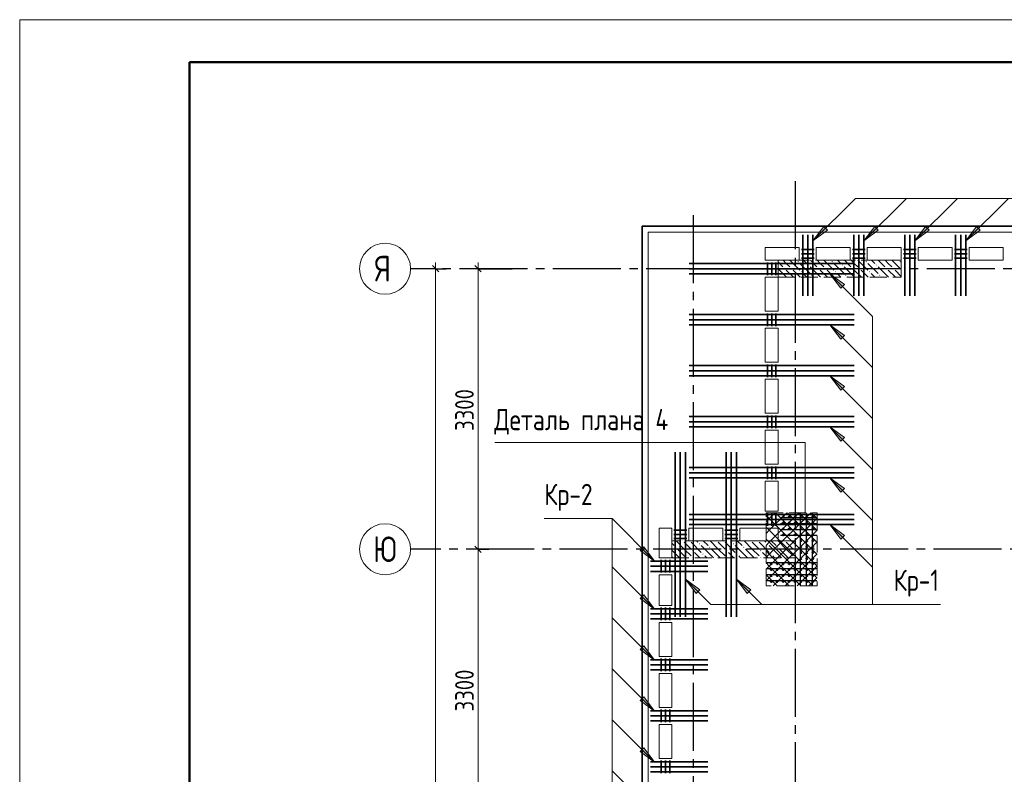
# Model space of a CAD drawing. Header units: millimetres. Extents: x 0 to 31317, y 0 to 42000.
# Tile 4 of 12: x 0 to 11587, y 33123 to 42000. Entities that reach past the tile are written whole.
import ezdxf

# ---------------------------------------------------------------- set-up
doc = ezdxf.new("R2010")
doc.units = ezdxf.units.MM
doc.linetypes.add('______2', pattern=[270, 200, -70])
doc.linetypes.add('______5', pattern=[1100, 800, -100, 100, -100])
for name, color, linetype, lineweight, true_color in [('S1 Стержни арматуры фон', 7, '______2', 13, 0xa0a0a0), ('Вспомогательная арматура', 7, 'Continuous', 18, 0x656565), ('Поперечная арматура', 7, 'Continuous', 18, 0x5a2814), ('Поперечное армирование AW фон', 7, '______2', 13, 0xa0a0a0)]:
    doc.layers.add(name, color=color, linetype=linetype, lineweight=lineweight, true_color=true_color)
for name, color, linetype, lineweight in [('Standard', 7, 'Continuous', 25), ('ЖБ Перекрытие верхний уровень', 7, 'Continuous', 35), ('ЖБ Пилон', 7, 'Continuous', 35), ('Оси', 40, '______5', 18), ('Позиционная метка номер позиции', 7, 'Continuous', 13), ('Примечания', 7, 'Continuous', 25)]:
    doc.layers.add(name, color=color, linetype=linetype, lineweight=lineweight)
doc.styles.add('GOST 2.304-81', font='txt')
doc.styles.add('ISOCPEUR', font='txt')

msp = doc.modelspace()

# ---------------------------------------------------------------- hatches: boundary and pattern name
at = {"layer": 'ЖБ Пилон', "linetype": 'Continuous', "lineweight": 18, "transparency": 33554687}
for points in [[(8994, 39073), (9001, 39080), (9007, 39073), (9001, 39067)], [(9074, 39073), (9081, 39080), (9087, 39073), (9081, 39067)], [(9154, 39153), (9161, 39160), (9167, 39153), (9161, 39147)], [(9274, 39113), (9281, 39120), (9287, 39113), (9281, 39107)], [(9394, 39073), (9401, 39080), (9407, 39073), (9401, 39067)], [(9474, 39073), (9481, 39080), (9487, 39073), (9481, 39067)], [(9554, 39153), (9561, 39160), (9567, 39153), (9561, 39147)], [(9674, 39113), (9681, 39120), (9687, 39113), (9681, 39107)], [(9794, 39073), (9801, 39080), (9807, 39073), (9801, 39067)], [(9874, 39073), (9881, 39080), (9887, 39073), (9881, 39067)], [(9954, 39153), (9961, 39160), (9967, 39153), (9961, 39147)], [(10074, 39113), (10081, 39120), (10087, 39113), (10081, 39107)], [(10194, 39073), (10201, 39080), (10207, 39073), (10201, 39067)], [(10274, 39073), (10281, 39080), (10287, 39073), (10281, 39067)], [(10354, 39153), (10361, 39160), (10367, 39153), (10361, 39147)], [(8924, 38997), (8927, 38993), (8924, 38990)], [(9194, 39033), (9201, 39040), (9207, 39033), (9201, 39027)], [(9314, 38993), (9321, 39000), (9327, 38993), (9321, 38987)], [(9594, 39033), (9601, 39040), (9607, 39033), (9601, 39027)], [(9714, 38993), (9721, 39000), (9727, 38993), (9721, 38987)], [(9994, 39033), (10001, 39040), (10007, 39033), (10001, 39027)], [(10114, 38993), (10121, 39000), (10127, 38993), (10121, 38987)], [(7804, 35870), (7801, 35867), (7798, 35870)], [(7884, 35870), (7881, 35867), (7878, 35870)], [(7994, 35833), (8001, 35840), (8007, 35833), (8001, 35827)], [(8204, 35870), (8201, 35867), (8198, 35870)], [(8284, 35870), (8281, 35867), (8278, 35870)], [(8394, 35833), (8401, 35840), (8407, 35833), (8401, 35827)], [(8604, 35870), (8601, 35867), (8598, 35870)], [(8684, 35870), (8681, 35867), (8678, 35870)], [(8794, 35833), (8801, 35840), (8807, 35833), (8801, 35827)], [(9004, 35870), (9001, 35867), (8998, 35870)], [(9084, 35870), (9081, 35867), (9078, 35870)], [(7714, 35793), (7721, 35800), (7727, 35793), (7721, 35787)], [(7914, 35753), (7921, 35760), (7927, 35753), (7921, 35747)], [(8034, 35713), (8041, 35720), (8047, 35713), (8041, 35707)], [(8114, 35793), (8121, 35800), (8127, 35793), (8121, 35787)], [(8314, 35753), (8321, 35760), (8327, 35753), (8321, 35747)], [(8434, 35713), (8441, 35720), (8447, 35713), (8441, 35707)], [(8514, 35793), (8521, 35800), (8527, 35793), (8521, 35787)], [(8714, 35753), (8721, 35760), (8727, 35753), (8721, 35747)], [(8834, 35713), (8841, 35720), (8847, 35713), (8841, 35707)], [(8914, 35793), (8921, 35800), (8927, 35793), (8921, 35787)], [(9114, 35753), (9121, 35760), (9124, 35757), (9124, 35750), (9121, 35747)], [(7914, 35673), (7921, 35680), (7927, 35673), (7924, 35670), (7918, 35670)], [(8314, 35673), (8321, 35680), (8327, 35673), (8324, 35670), (8318, 35670)], [(8714, 35673), (8721, 35680), (8727, 35673), (8724, 35670), (8718, 35670)], [(9114, 35673), (9121, 35680), (9124, 35677), (9124, 35670), (9118, 35670)]]:
    msp.add_hatch(color=7, dxfattribs=at).paths.add_polyline_path(points, flags=16)
at = {"layer": 'Позиционная метка номер позиции', "linetype": 'Continuous', "lineweight": 13, "transparency": 33554687}
for points in [[(9504, 39524), (9334, 39397), (9461, 39566)], [(10104, 39524), (9934, 39397), (10061, 39566)], [(10704, 39524), (10534, 39397), (10661, 39566)], [(11304, 39524), (11134, 39397), (11261, 39566)], [(9661, 38840), (9534, 39010), (9704, 38883)], [(9661, 38840), (9534, 39010), (9704, 38883)], [(9661, 38240), (9534, 38410), (9704, 38283)], [(9661, 37640), (9534, 37810), (9704, 37683)], [(9661, 37040), (9534, 37210), (9704, 37083)], [(9661, 36440), (9534, 36610), (9704, 36483)], [(9661, 35890), (9534, 36060), (9704, 35933)], [(7345, 35800), (7472, 35630), (7303, 35757)], [(7345, 35800), (7472, 35630), (7303, 35757)], [(7961, 35250), (7834, 35420), (8004, 35293)], [(8561, 35250), (8434, 35420), (8604, 35293)], [(7345, 35235), (7472, 35065), (7303, 35192)], [(7345, 34635), (7472, 34465), (7303, 34592)], [(7345, 34035), (7472, 33865), (7303, 33992)], [(7345, 33435), (7472, 33265), (7303, 33392)]]:
    msp.add_hatch(color=7, dxfattribs=at).paths.add_polyline_path(points, flags=16)

# ---------------------------------------------------------------- linework, layer by layer
at = {"layer": 'S1 Стержни арматуры фон', "color": 7, "linetype": 'Continuous', "lineweight": 35, "transparency": 33554687}
for p, q in [((9214, 39470), (9214, 38750)), ((9274, 39470), (9274, 38750)), ((9334, 39470), (9334, 38750)), ((9814, 39470), (9814, 38750)), ((9874, 39470), (9874, 38750)), ((9934, 39470), (9934, 38750)), ((10414, 39470), (10414, 38750)), ((10474, 39470), (10474, 38750)), ((10534, 39470), (10534, 38750)), ((11014, 39470), (11014, 38750)), ((11074, 39470), (11074, 38750)), ((11134, 39470), (11134, 38750)), ((7880, 39130), (9818, 39130)), ((7880, 39130), (9818, 39130)), ((7880, 39070), (9818, 39070)), ((7880, 39070), (9818, 39070)), ((7880, 39010), (9818, 39010)), ((7880, 39010), (9818, 39010)), ((7880, 38530), (9818, 38530)), ((7880, 38530), (9818, 38530)), ((7880, 38470), (9818, 38470)), ((7880, 38470), (9818, 38470)), ((7880, 38410), (9818, 38410)), ((7880, 38410), (9818, 38410)), ((7880, 37930), (9818, 37930)), ((7880, 37930), (9818, 37930)), ((7880, 37870), (9818, 37870)), ((7880, 37870), (9818, 37870)), ((7880, 37810), (9818, 37810)), ((7880, 37810), (9818, 37810)), ((7880, 37330), (9818, 37330)), ((7880, 37330), (9818, 37330)), ((7880, 37270), (9818, 37270)), ((7880, 37270), (9818, 37270)), ((7880, 37210), (9818, 37210)), ((7880, 37210), (9818, 37210)), ((7714, 36914), (7714, 34976)), ((7714, 36914), (7714, 34976)), ((7774, 36914), (7774, 34976)), ((7774, 36914), (7774, 34976)), ((7834, 36914), (7834, 34976)), ((7834, 36914), (7834, 34976)), ((8314, 36914), (8314, 34976)), ((8314, 36914), (8314, 34976)), ((8374, 36914), (8374, 34976)), ((8374, 36914), (8374, 34976)), ((8434, 36914), (8434, 34976)), ((8434, 36914), (8434, 34976)), ((7880, 36730), (9818, 36730)), ((7880, 36730), (9818, 36730)), ((7880, 36670), (9818, 36670)), ((7880, 36670), (9818, 36670)), ((7880, 36610), (9818, 36610)), ((7880, 36610), (9818, 36610)), ((7880, 36180), (9818, 36180)), ((7880, 36180), (9818, 36180)), ((7880, 36120), (9818, 36120)), ((7880, 36120), (9818, 36120)), ((7880, 36060), (9818, 36060)), ((7880, 36060), (9818, 36060)), ((7424, 35630), (8096, 35630)), ((7424, 35570), (8096, 35570)), ((7424, 35510), (8096, 35510)), ((7424, 35070), (8096, 35070)), ((7424, 35010), (8096, 35010)), ((7424, 34950), (8096, 34950)), ((7424, 34470), (8096, 34470)), ((7424, 34410), (8096, 34410)), ((7424, 34350), (8096, 34350)), ((7424, 33870), (8096, 33870)), ((7424, 33810), (8096, 33810)), ((7424, 33750), (8096, 33750)), ((7424, 33270), (8096, 33270)), ((7424, 33210), (8096, 33210)), ((7424, 33150), (8096, 33150))]:
    msp.add_line(p, q, dxfattribs=at)
at = {"layer": 'Standard', "color": 251, "linetype": 'Continuous', "lineweight": -3, "true_color": 0x656565, "transparency": 33554687}
for p, q in [((4894, 39070), (4769, 39070)), ((4894, 39070), (5019, 39070)), ((4894, 39070), (4894, 39070)), ((5394, 39070), (5269, 39070)), ((5394, 39070), (5519, 39070)), ((5394, 39070), (5794, 39070)), ((5394, 35770), (5269, 35770)), ((5394, 35770), (5519, 35770)), ((5394, 35770), (5394, 35770))]:
    msp.add_line(p, q, dxfattribs=at)
at = {"layer": 'Standard', "color": 7, "linetype": 'Continuous', "lineweight": 25, "transparency": 33554687}
for p, q in [((4857, 39108), (4931, 39033)), ((5357, 39108), (5431, 39033)), ((5357, 35808), (5431, 35733))]:
    msp.add_line(p, q, dxfattribs=at)
at = {"layer": 'Standard', "color": 7, "linetype": 'Continuous', "lineweight": 13, "transparency": 33554687}
for p, q in [((4894, 39070), (4894, 39145)), ((5394, 39070), (5394, 39145)), ((5394, 35770), (5394, 32470))]:
    msp.add_line(p, q, dxfattribs=at)
msp.add_lwpolyline([(0, 0), (29700, 0), (29700, 42000), (0, 42000), (0, 0)], close=True, dxfattribs=at)
at = {"layer": 'Standard', "color": 7, "linetype": 'Continuous', "lineweight": 50, "transparency": 33554687}
msp.add_lwpolyline([(2000, 41500), (29200, 41500), (29200, 500), (2000, 500), (2000, 41500)], close=True, dxfattribs=at)
at = {"layer": 'Standard', "color": 254, "linetype": 'Continuous', "lineweight": 35, "true_color": 0xc4c4ff, "transparency": 33554687}
msp.add_lwpolyline([(7324, 17855), (22424, 17855), (22424, 39570), (7324, 39570), (7324, 17855)], dxfattribs=at)
at = {"layer": 'Standard', "color": 7, "linetype": 'Continuous', "lineweight": 13, "transparency": 33554687}
for points in [[(4894, 39070), (4894, 28141), (4894, 28141), (4894, 18030)], [(5394, 39070), (5394, 37060), (5394, 37060), (5394, 35770)]]:
    msp.add_lwpolyline(points, dxfattribs=at)
at = {"layer": 'Вспомогательная арматура', "color": 7, "linetype": 'Continuous', "lineweight": 25, "transparency": 33554687}
for p, q in [((9184, 36195), (9184, 35345)), ((9254, 36195), (9254, 35345)), ((9324, 36195), (9324, 35345)), ((9379, 36140), (8954, 36140)), ((9379, 36070), (8954, 36070)), ((9379, 36000), (8954, 36000)), ((9379, 35930), (8954, 35930)), ((9379, 35610), (8789, 35610)), ((9379, 35540), (8789, 35540)), ((9379, 35470), (8789, 35470)), ((9379, 35400), (8789, 35400))]:
    msp.add_line(p, q, dxfattribs=at)
at = {"layer": 'ЖБ Перекрытие верхний уровень', "color": 7, "linetype": 'Continuous', "lineweight": 18, "transparency": 33554687}
for p, q in [((22354, 39500), (7394, 39500)), ((7394, 39500), (7394, 17930)), ((8774, 39170), (8774, 39320)), ((8774, 39320), (9174, 39320)), ((9174, 39320), (9174, 39170)), ((9374, 39170), (9374, 39320)), ((9374, 39320), (9774, 39320)), ((9774, 39320), (9774, 39170)), ((9974, 39170), (9974, 39320)), ((9974, 39320), (10374, 39320)), ((10374, 39320), (10374, 39170)), ((10574, 39170), (10574, 39320)), ((10574, 39320), (10974, 39320)), ((10974, 39320), (10974, 39170)), ((11174, 39170), (11174, 39320)), ((11174, 39320), (11574, 39320)), ((11574, 39320), (11574, 39170)), ((9174, 39170), (8774, 39170)), ((9774, 39170), (9374, 39170)), ((10374, 39170), (9974, 39170)), ((10974, 39170), (10574, 39170)), ((11574, 39170), (11174, 39170)), ((8774, 38570), (8774, 38970)), ((8774, 38970), (8924, 38970)), ((8924, 38970), (8924, 38570)), ((8924, 38570), (8774, 38570)), ((8774, 37970), (8774, 38370)), ((8774, 38370), (8924, 38370)), ((8924, 38370), (8924, 37970)), ((8924, 37970), (8774, 37970)), ((8774, 37370), (8774, 37770)), ((8774, 37770), (8924, 37770)), ((8924, 37770), (8924, 37370)), ((8924, 37370), (8774, 37370)), ((8774, 36770), (8774, 37170)), ((8774, 37170), (8924, 37170)), ((8924, 37170), (8924, 36770)), ((8924, 36770), (8774, 36770)), ((8774, 36220), (8774, 36570)), ((8774, 36570), (8924, 36570)), ((8924, 36570), (8924, 36220)), ((8924, 36220), (8774, 36220)), ((7524, 35670), (7524, 36020)), ((7524, 36020), (7674, 36020)), ((7674, 36020), (7674, 35670)), ((7874, 35870), (7874, 36020)), ((7874, 36020), (8274, 36020)), ((8274, 36020), (8274, 35870)), ((8474, 35870), (8474, 36020)), ((8474, 36020), (8924, 36020)), ((8924, 36020), (8924, 35870)), ((8274, 35870), (7874, 35870)), ((8924, 35870), (8474, 35870)), ((7674, 35670), (7524, 35670)), ((7524, 35110), (7524, 35470)), ((7524, 35470), (7674, 35470)), ((7674, 35470), (7674, 35110)), ((7674, 35110), (7524, 35110)), ((7524, 34510), (7524, 34910)), ((7524, 34910), (7674, 34910)), ((7674, 34910), (7674, 34510)), ((7674, 34510), (7524, 34510)), ((7524, 33910), (7524, 34310)), ((7524, 34310), (7674, 34310)), ((7674, 34310), (7674, 33910)), ((7674, 33910), (7524, 33910)), ((7524, 33310), (7524, 33710)), ((7524, 33710), (7674, 33710)), ((7674, 33710), (7674, 33310)), ((7674, 33310), (7524, 33310))]:
    msp.add_line(p, q, dxfattribs=at)
at = {"layer": 'ЖБ Пилон', "color": 253, "linetype": '______2', "lineweight": 13, "true_color": 0xa0a0a0, "transparency": 33554687}
for p, q in [((10374, 39170), (8924, 39170)), ((8924, 39170), (8924, 38970)), ((10374, 38970), (10374, 39170)), ((8924, 38970), (10374, 38970)), ((9124, 35870), (7674, 35870)), ((7674, 35870), (7674, 35670)), ((9124, 35670), (9124, 35870)), ((7674, 35670), (9124, 35670))]:
    msp.add_line(p, q, dxfattribs=at)
at = {"layer": 'ЖБ Пилон', "color": 9, "linetype": 'Continuous', "lineweight": 18, "true_color": 0xc7c7c7, "transparency": 33554687}
for p, q in [((9021, 39133), (8984, 39170)), ((9064, 39170), (9181, 39053)), ((9224, 39170), (9261, 39133)), ((9304, 39170), (9381, 39093)), ((9421, 39133), (9384, 39170)), ((9464, 39170), (9581, 39053)), ((9624, 39170), (9661, 39133)), ((9704, 39170), (9781, 39093)), ((9821, 39133), (9784, 39170)), ((9864, 39170), (9981, 39053)), ((10024, 39170), (10061, 39133)), ((10104, 39170), (10181, 39093)), ((10221, 39133), (10184, 39170)), ((10264, 39170), (10374, 39060)), ((8924, 39150), (8981, 39093)), ((9021, 38973), (8924, 39070)), ((9061, 39093), (9021, 39133)), ((9021, 39053), (9101, 38973)), ((9101, 39053), (9184, 38970)), ((9181, 39133), (9301, 39013)), ((9421, 38973), (9301, 39093)), ((9461, 39093), (9421, 39133)), ((9421, 39053), (9501, 38973)), ((9501, 39053), (9584, 38970)), ((9581, 39133), (9701, 39013)), ((9821, 38973), (9701, 39093)), ((9861, 39093), (9821, 39133)), ((9821, 39053), (9901, 38973)), ((9901, 39053), (9984, 38970)), ((9981, 39133), (10101, 39013)), ((10221, 38973), (10101, 39093)), ((10261, 39093), (10221, 39133)), ((10221, 39053), (10301, 38973)), ((10301, 39053), (10374, 38980)), ((8941, 38973), (8944, 38970)), ((9021, 38973), (9024, 38970)), ((9264, 38970), (9221, 39013)), ((9341, 38973), (9344, 38970)), ((9421, 38973), (9424, 38970)), ((9664, 38970), (9621, 39013)), ((9741, 38973), (9744, 38970)), ((9821, 38973), (9824, 38970)), ((10064, 38970), (10021, 39013)), ((10141, 38973), (10144, 38970)), ((10221, 38973), (10224, 38970)), ((7674, 35840), (7701, 35813)), ((7821, 35773), (7724, 35870)), ((7821, 35853), (7901, 35773)), ((7901, 35853), (8021, 35733)), ((7964, 35870), (7981, 35853)), ((8141, 35693), (8021, 35813)), ((8044, 35870), (8101, 35813)), ((8221, 35773), (8124, 35870)), ((8221, 35853), (8301, 35773)), ((8301, 35853), (8421, 35733)), ((8364, 35870), (8381, 35853)), ((8541, 35693), (8421, 35813)), ((8444, 35870), (8501, 35813)), ((8621, 35773), (8524, 35870)), ((8621, 35853), (8701, 35773)), ((8701, 35853), (8821, 35733)), ((8764, 35870), (8781, 35853)), ((8941, 35693), (8821, 35813)), ((8844, 35870), (8901, 35813)), ((9021, 35773), (8924, 35870)), ((9021, 35853), (9101, 35773)), ((9101, 35853), (9124, 35830)), ((7741, 35693), (7674, 35760)), ((7741, 35773), (7821, 35693)), ((7741, 35693), (7764, 35670)), ((7821, 35773), (7901, 35693)), ((7821, 35693), (7844, 35670)), ((7981, 35693), (7941, 35733)), ((8004, 35670), (7981, 35693)), ((8061, 35693), (8084, 35670)), ((8141, 35773), (8221, 35693)), ((8141, 35693), (8164, 35670)), ((8221, 35773), (8301, 35693)), ((8221, 35693), (8244, 35670)), ((8381, 35693), (8341, 35733)), ((8404, 35670), (8381, 35693)), ((8461, 35693), (8484, 35670)), ((8541, 35773), (8621, 35693)), ((8541, 35693), (8564, 35670)), ((8621, 35773), (8701, 35693)), ((8621, 35693), (8644, 35670)), ((8781, 35693), (8741, 35733)), ((8804, 35670), (8781, 35693)), ((8861, 35693), (8884, 35670)), ((8941, 35773), (9021, 35693)), ((8941, 35693), (8964, 35670)), ((9021, 35773), (9101, 35693)), ((9021, 35693), (9044, 35670)), ((7674, 35680), (7684, 35670))]:
    msp.add_line(p, q, dxfattribs=at)
at = {"layer": 'Оси', "color": 8, "linetype": '______5', "lineweight": -3, "transparency": 33554687}
for p, q in [((9124, 40100), (9124, 15930)), ((7924, 39700), (7924, 15930)), ((23574, 39070), (4600, 39070)), ((22554, 35770), (4600, 35770))]:
    msp.add_line(p, q, dxfattribs=at)
at = {"layer": 'Оси', "color": 7, "linetype": 'Continuous', "lineweight": 13, "transparency": 33554687}
for centre in [(4300, 39070), (4300, 35770)]:
    msp.add_circle(centre, 300, dxfattribs=at)
at = {"layer": 'Позиционная метка номер позиции', "color": 7, "linetype": 'Continuous', "lineweight": 13, "transparency": 33554687}
for p, q in [((9934, 39397), (10434, 39897)), ((10534, 39397), (11034, 39897)), ((11134, 39397), (11634, 39897)), ((9334, 39397), (9461, 39566)), ((9504, 39524), (9334, 39397)), ((9461, 39566), (9504, 39524)), ((9482, 39545), (9493, 39556)), ((9934, 39397), (10061, 39566)), ((10104, 39524), (9934, 39397)), ((10061, 39566), (10104, 39524)), ((10082, 39545), (10093, 39556)), ((10534, 39397), (10661, 39566)), ((10704, 39524), (10534, 39397)), ((10661, 39566), (10704, 39524)), ((10682, 39545), (10693, 39556)), ((11134, 39397), (11261, 39566)), ((11304, 39524), (11134, 39397)), ((11261, 39566), (11304, 39524)), ((11282, 39545), (11293, 39556)), ((9334, 39397), (9334, 39397)), ((9334, 39397), (9334, 39397)), ((9334, 39397), (9334, 39397)), ((9934, 39397), (9934, 39397)), ((9934, 39397), (9934, 39397)), ((9934, 39397), (9934, 39397)), ((10534, 39397), (10534, 39397)), ((10534, 39397), (10534, 39397)), ((10534, 39397), (10534, 39397)), ((11134, 39397), (11134, 39397)), ((11134, 39397), (11134, 39397)), ((11134, 39397), (11134, 39397)), ((9534, 39010), (10034, 38510)), ((9534, 39010), (9534, 39010)), ((9534, 39010), (9534, 39010)), ((9534, 39010), (9534, 39010)), ((9534, 39010), (9704, 38883)), ((9661, 38840), (9534, 39010)), ((9534, 39010), (9534, 39010)), ((9534, 39010), (9534, 39010)), ((9534, 39010), (9534, 39010)), ((9534, 39010), (9704, 38883)), ((9661, 38840), (9534, 39010)), ((9704, 38883), (9661, 38840)), ((9704, 38883), (9661, 38840)), ((9683, 38862), (9693, 38851)), ((9683, 38862), (9693, 38851)), ((9534, 38410), (10034, 37910)), ((9534, 38410), (9534, 38410)), ((9534, 38410), (9534, 38410)), ((9534, 38410), (9534, 38410)), ((9534, 38410), (9704, 38283)), ((9661, 38240), (9534, 38410)), ((9704, 38283), (9661, 38240)), ((9683, 38262), (9693, 38251)), ((9534, 37810), (10034, 37310)), ((9534, 37810), (9534, 37810)), ((9534, 37810), (9534, 37810)), ((9534, 37810), (9534, 37810)), ((9534, 37810), (9704, 37683)), ((9661, 37640), (9534, 37810)), ((9704, 37683), (9661, 37640)), ((9683, 37662), (9693, 37651)), ((9534, 37210), (10034, 36710)), ((9534, 37210), (9534, 37210)), ((9534, 37210), (9534, 37210)), ((9534, 37210), (9534, 37210)), ((9534, 37210), (9704, 37083)), ((9661, 37040), (9534, 37210)), ((9704, 37083), (9661, 37040)), ((9683, 37062), (9693, 37051)), ((9534, 36610), (10034, 36110)), ((9534, 36610), (9534, 36610)), ((9534, 36610), (9534, 36610)), ((9534, 36610), (9534, 36610)), ((9534, 36610), (9704, 36483)), ((9661, 36440), (9534, 36610)), ((9704, 36483), (9661, 36440)), ((9683, 36462), (9693, 36451)), ((7472, 35630), (6972, 36130)), ((9534, 36060), (10034, 35560)), ((9534, 36060), (9534, 36060)), ((9534, 36060), (9534, 36060)), ((9534, 36060), (9534, 36060)), ((9534, 36060), (9704, 35933)), ((9661, 35890), (9534, 36060)), ((9704, 35933), (9661, 35890)), ((9683, 35912), (9693, 35901)), ((7303, 35757), (7345, 35800)), ((7303, 35757), (7345, 35800)), ((7472, 35630), (7303, 35757)), ((7472, 35630), (7303, 35757)), ((7324, 35778), (7313, 35789)), ((7324, 35778), (7313, 35789)), ((7345, 35800), (7472, 35630)), ((7345, 35800), (7472, 35630)), ((7472, 35630), (7472, 35630)), ((7472, 35630), (7472, 35630)), ((7472, 35630), (7472, 35630)), ((7472, 35630), (7472, 35630)), ((7472, 35630), (7472, 35630)), ((7472, 35630), (7472, 35630)), ((7472, 35065), (6972, 35565)), ((7834, 35420), (7834, 35420)), ((7834, 35420), (7834, 35420)), ((7834, 35420), (7834, 35420)), ((7834, 35420), (8004, 35293)), ((7961, 35250), (7834, 35420)), ((8434, 35420), (8734, 35120)), ((8434, 35420), (8434, 35420)), ((8434, 35420), (8434, 35420)), ((8434, 35420), (8434, 35420)), ((8434, 35420), (8604, 35293)), ((8561, 35250), (8434, 35420)), ((7303, 35192), (7345, 35235)), ((7324, 35213), (7313, 35224)), ((7345, 35235), (7472, 35065)), ((8004, 35293), (7961, 35250)), ((7982, 35272), (7993, 35261)), ((8604, 35293), (8561, 35250)), ((8582, 35272), (8593, 35261)), ((7472, 35065), (7303, 35192)), ((7472, 35065), (7472, 35065)), ((7472, 35065), (7472, 35065)), ((7472, 35065), (7472, 35065)), ((7472, 34465), (6972, 34965)), ((7303, 34592), (7345, 34635)), ((7472, 34465), (7303, 34592)), ((7324, 34613), (7313, 34624)), ((7345, 34635), (7472, 34465)), ((7472, 34465), (7472, 34465)), ((7472, 34465), (7472, 34465)), ((7472, 34465), (7472, 34465)), ((7472, 33865), (6972, 34365)), ((7303, 33992), (7345, 34035)), ((7472, 33865), (7303, 33992)), ((7324, 34013), (7313, 34024)), ((7345, 34035), (7472, 33865)), ((7472, 33865), (7472, 33865)), ((7472, 33865), (7472, 33865)), ((7472, 33865), (7472, 33865)), ((7472, 33265), (6972, 33765)), ((7303, 33392), (7345, 33435)), ((7472, 33265), (7303, 33392)), ((7324, 33413), (7313, 33424)), ((7345, 33435), (7472, 33265)), ((7472, 33265), (7472, 33265)), ((7472, 33265), (7472, 33265)), ((7472, 33265), (7472, 33265)), ((7472, 32665), (6972, 33165))]:
    msp.add_line(p, q, dxfattribs=at)
for points in [[(9334, 39397), (9834, 39897), (23562, 39897)], [(9534, 39010), (10034, 38510), (10034, 35120), (10834, 35120)], [(7472, 35630), (6972, 36130), (6172, 36130)], [(7472, 32110), (6972, 32610), (6972, 36130), (6172, 36130)], [(7834, 35420), (8134, 35120), (10834, 35120)]]:
    msp.add_lwpolyline(points, dxfattribs=at)
at = {"layer": 'Поперечная арматура', "color": 7, "linetype": 'Continuous', "lineweight": 50, "transparency": 33554687}
for centre in [(8984, 36150), (9054, 36150), (9124, 36150), (9194, 36150), (9264, 36150), (9334, 36150), (8984, 36080), (9054, 36080), (9124, 36080), (9194, 36080), (9264, 36080), (9334, 36080), (8984, 36010), (8984, 35940), (9054, 36010), (9054, 35940), (9124, 36010), (9124, 35940), (9194, 36010), (9194, 35940), (9264, 36010), (9264, 35940), (9334, 36010), (9334, 35940), (9194, 35870), (9194, 35800), (9264, 35870), (9264, 35800), (9334, 35870), (9334, 35800), (9194, 35730), (9264, 35730), (9334, 35730), (8844, 35600), (8914, 35600), (8984, 35600), (9054, 35600), (9124, 35600), (9194, 35660), (9194, 35600), (9264, 35660), (9264, 35600), (9334, 35660), (9334, 35600), (8844, 35530), (8844, 35460), (8914, 35530), (8914, 35460), (8984, 35530), (8984, 35460), (9054, 35530), (9054, 35460), (9124, 35530), (9124, 35460), (9194, 35530), (9194, 35460), (9264, 35530), (9264, 35460), (9334, 35530), (9334, 35460), (8844, 35390), (8914, 35390), (8984, 35390), (9054, 35390), (9124, 35390), (9194, 35390), (9264, 35390), (9334, 35390)]:
    msp.add_circle(centre, 5, dxfattribs=at)
at = {"layer": 'Поперечное армирование AW фон', "color": 7, "linetype": 'Continuous', "lineweight": 35, "transparency": 33554687}
for p, q in [((9349, 39295), (9199, 39295)), ((9949, 39295), (9799, 39295)), ((10549, 39295), (10399, 39295)), ((11149, 39295), (10999, 39295)), ((9349, 39245), (9199, 39245)), ((9349, 39195), (9199, 39195)), ((9949, 39245), (9799, 39245)), ((9949, 39195), (9799, 39195)), ((10549, 39245), (10399, 39245)), ((10549, 39195), (10399, 39195)), ((11149, 39245), (10999, 39245)), ((11149, 39195), (10999, 39195)), ((8799, 39145), (8799, 38995)), ((8849, 39145), (8849, 38995)), ((8899, 39145), (8899, 38995)), ((8799, 38545), (8799, 38395)), ((8849, 38545), (8849, 38395)), ((8899, 38545), (8899, 38395)), ((8799, 37945), (8799, 37795)), ((8849, 37945), (8849, 37795)), ((8899, 37945), (8899, 37795)), ((8799, 37345), (8799, 37195)), ((8849, 37345), (8849, 37195)), ((8899, 37345), (8899, 37195)), ((8799, 36745), (8799, 36595)), ((8849, 36745), (8849, 36595)), ((8899, 36745), (8899, 36595)), ((8799, 36195), (8799, 36045)), ((8849, 36195), (8849, 36045)), ((8899, 36195), (8899, 36045)), ((7699, 35995), (7849, 35995)), ((7699, 35945), (7849, 35945)), ((8299, 35995), (8449, 35995)), ((8299, 35945), (8449, 35945)), ((7699, 35895), (7849, 35895)), ((8299, 35895), (8449, 35895)), ((7549, 35495), (7549, 35645)), ((7599, 35495), (7599, 35645)), ((7649, 35495), (7649, 35645)), ((7549, 34935), (7549, 35085)), ((7599, 34935), (7599, 35085)), ((7649, 34935), (7649, 35085)), ((7549, 34335), (7549, 34485)), ((7599, 34335), (7599, 34485)), ((7649, 34335), (7649, 34485)), ((7549, 33735), (7549, 33885)), ((7599, 33735), (7599, 33885)), ((7649, 33735), (7649, 33885)), ((7549, 33135), (7549, 33285)), ((7599, 33135), (7599, 33285)), ((7649, 33135), (7649, 33285))]:
    msp.add_line(p, q, dxfattribs=at)
at = {"layer": 'Примечания', "color": 7, "linetype": '______2', "lineweight": 13, "transparency": 33554687}
for p, q in [((8784, 35340), (8784, 36200)), ((8784, 36200), (9384, 36200)), ((9384, 36200), (9384, 35340)), ((9384, 35340), (8784, 35340))]:
    msp.add_line(p, q, dxfattribs=at)
at = {"layer": 'Примечания', "color": 252, "linetype": 'Continuous', "lineweight": 13, "true_color": 0x8f8f8f, "transparency": 33554687}
for p, q in [((8784, 36170), (8821, 36133)), ((8821, 36133), (8888, 36200)), ((8821, 35993), (9028, 36200)), ((8821, 35853), (9168, 36200)), ((8821, 35713), (9308, 36200)), ((8894, 36200), (9384, 35710)), ((9034, 36200), (9384, 35850)), ((9174, 36200), (9384, 35990)), ((9314, 36200), (9384, 36130)), ((8784, 36096), (8821, 36133)), ((8821, 35573), (9384, 36136)), ((8821, 36133), (9384, 35570)), ((8784, 36030), (8821, 35993)), ((8784, 35956), (8821, 35993)), ((8821, 35433), (9384, 35996)), ((8821, 35993), (9384, 35430)), ((8784, 35890), (8821, 35853)), ((8784, 35816), (8821, 35853)), ((8821, 35853), (9334, 35340)), ((8868, 35340), (9384, 35856)), ((8784, 35750), (8821, 35713)), ((8784, 35676), (8821, 35713)), ((8821, 35713), (9194, 35340)), ((9008, 35340), (9384, 35716)), ((8784, 35610), (8821, 35573)), ((8784, 35536), (8821, 35573)), ((8821, 35573), (9054, 35340)), ((9148, 35340), (9384, 35576)), ((8784, 35470), (8821, 35433)), ((8784, 35396), (8821, 35433)), ((8821, 35433), (8914, 35340)), ((9288, 35340), (9384, 35436))]:
    msp.add_line(p, q, dxfattribs=at)
at = {"layer": 'Примечания', "color": 7, "linetype": 'Continuous', "lineweight": 13, "transparency": 33554687}
msp.add_lwpolyline([(5592, 37027), (9243, 37027), (9243, 36200)], dxfattribs=at)

# ---------------------------------------------------------------- texts
at = {"layer": 'Standard', "color": 7, "linetype": 'Continuous', "lineweight": 25, "transparency": 33554687, "char_height": 220, "width": 641.48, "attachment_point": 7, "rotation": 90, "style": 'GOST 2.304-81'}
for insert in [(5344, 37162), (5344, 33862)]:
    msp.add_mtext('3300', dxfattribs=dict(at, insert=insert))
at = {"layer": 'Standard', "color": 7, "linetype": 'Continuous', "lineweight": 25, "transparency": 33554687, "char_height": 250, "attachment_point": 7, "style": 'GOST 2.304-81'}
for s, insert, width in [('Кр-2', (6172, 36222), 728.96), ('Кр-1', (10284, 35212), 675.67)]:
    msp.add_mtext(s, dxfattribs=dict(at, insert=insert, width=width))
at = {"layer": 'Оси', "color": 7, "linetype": 'Continuous', "lineweight": 25, "transparency": 33554687, "char_height": 300, "attachment_point": 7, "style": 'ISOCPEUR'}
for s, insert, width in [('\\W0.80;Я', (4180, 38920), 359.83), ('\\W0.83;Ю', (4158, 35620), 408.87)]:
    msp.add_mtext(s, dxfattribs=dict(at, insert=insert, width=width))
at = {"layer": 'Примечания', "color": 7, "linetype": 'Continuous', "lineweight": 25, "transparency": 33554687, "insert": (5584, 37119), "char_height": 250, "width": 2150.15, "attachment_point": 7, "style": 'GOST 2.304-81'}
msp.add_mtext('Деталь\\~плана\\~4', dxfattribs=at)

doc.saveas('drawing.dxf')
